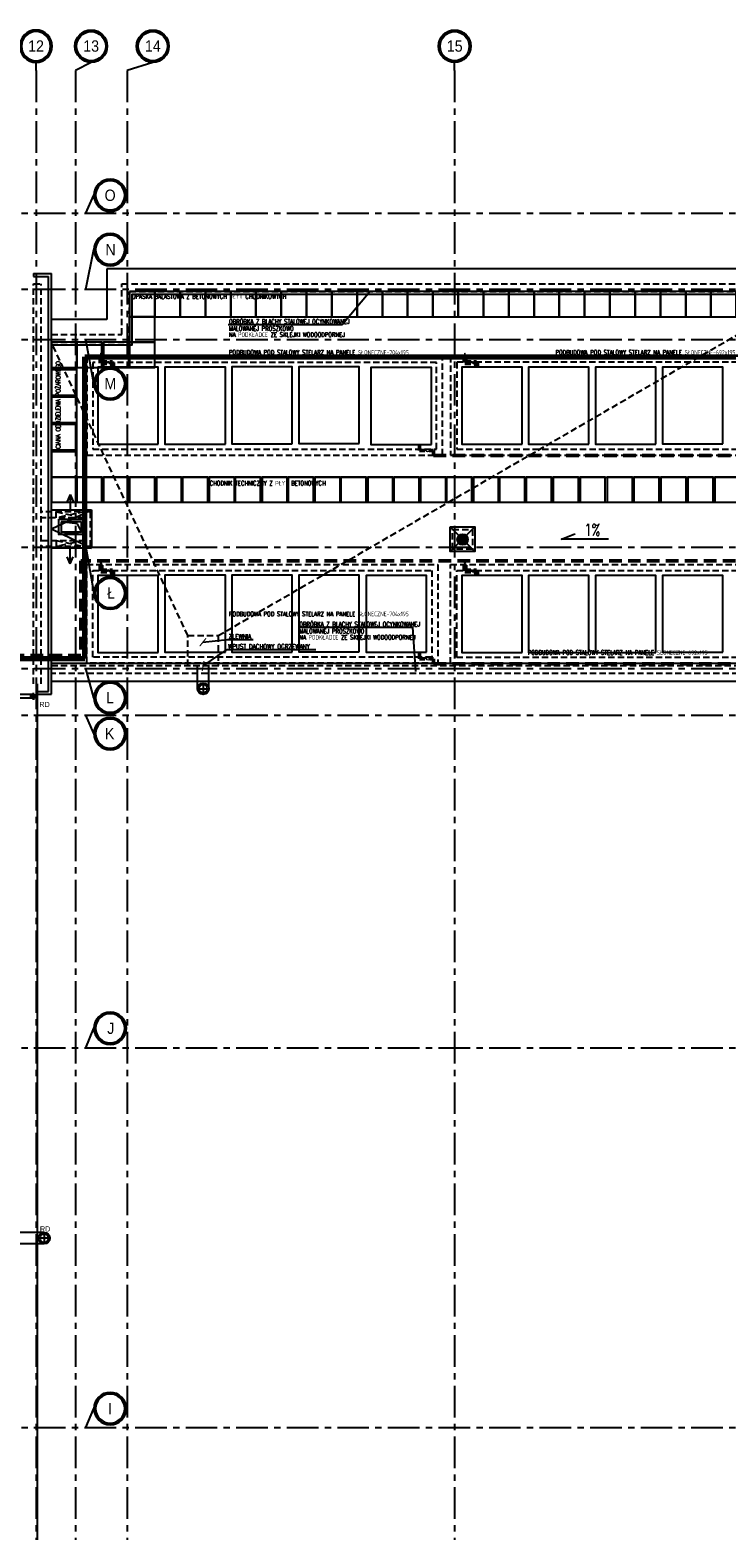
# Model space of a CAD drawing. Extents: x 41755 to 123924, y -112333 to 86187.
# Tile 27 of 256: x 102401 to 103778, y -98949 to -95984. Entities that reach past the tile are written whole.
import ezdxf
from ezdxf.enums import TextEntityAlignment as Align

# ---------------------------------------------------------------- set-up
doc = ezdxf.new("R2010")
doc.units = 0
doc.header["$LTSCALE"] = 50
for name, pattern in [('CENTER', [2, 1.25, -0.25, 0.25, -0.25]), ('DASHDOT2', [12.7, 6.35, -3.175, 0, -3.175]), ('DASHED', [0.75, 0.5, -0.25])]:
    doc.linetypes.add(name, pattern=pattern)
doc.layers.get('0').update_dxf_attribs({"color": 101, "linetype": 'CONTINUOUS'})
for name, color, linetype, lineweight in [('2DH_PLS_glp', 202, 'DASHED', 50), ('2DH_PLS_glz', 86, 'CONTINUOUS', 70), ('2DH_SYM', 41, 'CONTINUOUS', 18)]:
    doc.layers.add(name, color=color, linetype=linetype, lineweight=lineweight)
for name, color, linetype in [('Ins-kan', 54, 'CONTINUOUS'), ('Ins-went', 141, 'CONTINUOUS'), ('Ins-wod', 4, 'CONTINUOUS'), ('KOLEKTORY_BMK_SOLAR_2_51', 1, 'CONTINUOUS'), ('Opis-spadki', 61, 'CONTINUOUS'), ('Os-osie glowne', 1, 'CENTER'), ('Os-osie-opis', 16, 'CONTINUOUS'), ('Pzt-chodniki-hatch', 252, 'CONTINUOUS'), ('Sch-opis', 51, 'CONTINUOUS'), ('W-idok', 8, 'CONTINUOUS'), ('W-idok pod', 5, 'DASHED'), ('W-izol-w', 144, 'CONTINUOUS'), ('W-otwor-strop', 1, 'CONTINUOUS'), ('W-widok-spadki', 61, 'CONTINUOUS')]:
    doc.layers.add(name, color=color, linetype=linetype)
doc.styles.add('CP_ATTR', font='ROMANS.SHX')
doc.styles.add('dwg_opis duży', font='ARIAL.TTF', dxfattribs={"width": 0.9})
doc.styles.add('ROMANS', font='romans', dxfattribs={"width": 0.85})
doc.styles.add('TYTUL2', font='ARIAL.TTF')
doc.dimstyles.new('CHMIELNA', dxfattribs={"dimscale": 3.5, "dimtxt": 4, "dimasz": 1.5, "dimexe": 3, "dimexo": 0, "dimgap": 1, "dimtad": 1, "dimdec": 1, "dimrnd": 0.5, "dimzin": 12, "dimdsep": 46, "dimtxsty": 'ROMANS', "dimblk": 'DIMTICK', "dimcen": 0.09, "dimse1": 1, "dimse2": 1, "dimclrd": 143, "dimclrt": 53, "dimadec": 0, "dimazin": 0, "dimtfac": 1, "dimtdec": 1, "dimtix": 1, "dimtmove": 2, "dimatfit": 2, "dimldrblk": 'ARCHTICK', "dimfxl": 0, "dimtolj": 1, "dimtzin": 0, "dimarcsym": 0})

# ---------------------------------------------------------------- blocks, each defined once
blk = doc.blocks.new('DIMTICK')
for p, q in [((-1, 0), (1, 0)), ((0, 1), (0, -1))]:
    blk.add_line(p, q)
at = {"const_width": 0.141}
blk.add_lwpolyline([(0.71, 0.71), (-0.71, -0.71)], dxfattribs=at)
blk = doc.blocks.new('_opis_osi_liczbowy')
blk.add_hatch(color=256).paths.add_polyline_path([(32, 32), (32, 28.8, -1), (32, -28.8), (32, -32, 1)])
for radius in [32, 28.8]:
    blk.add_circle((32, 0), radius)
at = {"style": 'dwg_opis duży', "width": 0.9}
blk.add_attdef('AXNAMEH', text='', height=22.4, rotation=90, dxfattribs=at).set_placement((32, 0), align=Align.MIDDLE_CENTER)
blk = doc.blocks.new('CPHS_858')
for p, q in [((0, 0.75), (-0.15, 0.35)), ((-0.15, 0.35), (0.15, 0.35)), ((0.15, 0.35), (0, 0.75)), ((0, 0), (0, 0.35))]:
    blk.add_line(p, q)
blk.add_solid([(-0.15, 0.35), (0, 0.75), (0.15, 0.35)])
at = {"linetype": 'ByBlock', "style": 'CP_ATTR', "flags": 9}
for tag in ['OTHER', 'WEIGHT', 'VOLTAGE', 'POWER', 'FLOW', 'TEMPERATURE', 'PN', 'DN', 'CHARACTER', 'ORDER-NO', 'PRODUCT-TYPE', 'ARTICLE', 'PRODUCER', 'NUMBER', 'GROUP', 'NAME']:
    blk.add_attdef(tag, text='', height=0.00005, dxfattribs=at).set_placement((-0.09, -0.02), align=Align.MIDDLE_LEFT)
blk = doc.blocks.new('CPHS_009')
for p, q in [((-0.5, 0.25), (0.5, -0.25)), ((0.5, 0.25), (-0.5, -0.25)), ((-0.5, -0.25), (-0.5, 0.25)), ((-0.2, 0.1), (0, 0.3)), ((0, 0.3), (0.2, 0.1)), ((0.5, -0.25), (0.5, 0.25))]:
    blk.add_line(p, q)
at = {"linetype": 'ByBlock', "style": 'CP_ATTR', "flags": 9}
for tag in ['NAME', 'GROUP', 'NUMBER', 'PRODUCER', 'ARTICLE', 'PRODUCT-TYPE', 'ORDER-NO', 'CHARACTER', 'DN', 'PN', 'TEMPERATURE', 'FLOW', 'POWER', 'VOLTAGE', 'WEIGHT', 'OTHER']:
    blk.add_attdef(tag, text='', height=0.00005, dxfattribs=at).set_placement((-0.09, -0.02), align=Align.MIDDLE_LEFT)
blk = doc.blocks.new('CPHS_873')
for p, q in [((0, 0.3), (0, 0.5)), ((0, 0.5), (0.4, 0.5))]:
    blk.add_line(p, q)
blk.add_circle((0, 0), 0.3)
at = {"linetype": 'ByBlock', "style": 'CP_ATTR', "flags": 9}
for tag in ['OTHER', 'WEIGHT', 'VOLTAGE', 'POWER', 'FLOW', 'TEMPERATURE', 'PN', 'DN', 'CHARACTER', 'ORDER-NO', 'PRODUCT-TYPE', 'ARTICLE', 'PRODUCER', 'NUMBER', 'GROUP', 'NAME']:
    blk.add_attdef(tag, text='', height=0.00005, dxfattribs=at).set_placement((-0.09, -0.02), align=Align.MIDDLE_LEFT)
blk = doc.blocks.new('_kdjkgjksjhgkfhh')
for p, q in [((-11.2, 0), (11.2, 0)), ((0, 11.2), (0, -11.2))]:
    blk.add_line(p, q)
for radius in [11.3, 8.25]:
    blk.add_circle((0, 0), radius)
blk = doc.blocks.new('_gkjgskfjgkdfh')
at = {"linetype": 'DASHDOT2', "ltscale": 0.5}
for points in [[(-7, 0), (7, 0)], [(0, -7), (0, 7)], [(0, 0), (0, -7)]]:
    blk.add_lwpolyline(points, dxfattribs=at)
at = {"ltscale": 2}
for radius in [3.75, 3.25]:
    blk.add_circle((0, 0), radius, dxfattribs=at)
blk = doc.blocks.new('SPADKI')
at = {"ltscale": 25}
blk.add_lwpolyline([(0, 0), (0, -70), (-8, -50), (-8, -50)], dxfattribs=at)
at = {"ltscale": 25, "style": 'ROMANS', "width": 0.7}
blk.add_attdef('SP%', text='', height=18, rotation=90, dxfattribs=at).set_placement((-4.9, -24), align=Align.CENTER)
blk = doc.blocks.new('_STRZAŁKA_WENT')
for q in [(-6, -14), (0, -30.2), (6, -14)]:
    blk.add_line((0, 0), q)
blk = doc.blocks.new('_opis_osi')
blk.add_hatch(color=256).paths.add_polyline_path([(32, -32), (28.8, -32, -1), (-28.8, -32), (-32, -32, 1)])
for radius in [32, 28.8]:
    blk.add_circle((0, -32), radius)
at = {"style": 'dwg_opis duży', "width": 0.9}
blk.add_attdef('AXNAMEV', text='', height=22.4, rotation=90, dxfattribs=at).set_placement((0, -32), align=Align.MIDDLE_CENTER)

msp = doc.modelspace()

# ---------------------------------------------------------------- hatches: boundary and pattern name
at = {"layer": 'W-otwor-strop', "linetype": 'Continuous', "ltscale": 0.5}
h = msp.add_hatch(color=256, dxfattribs=at)
h.paths.add_polyline_path([(102507.966, -96950.801), (102502.966, -96975.801), (102490.966, -96977.135), (102490.966, -96980.801), (102507.966, -96980.801)])
h.paths.add_polyline_path([(102490.966, -96977.135), (102478.998, -96978.465), (102478.998, -96980.301), (102462.467, -96980.301), (102457.966, -96980.801), (102490.966, -96980.801)])
h.paths.add_polyline_path([(102478.998, -96978.465), (102462.467, -96980.301), (102478.998, -96980.301)], flags=17)

# ---------------------------------------------------------------- linework, layer by layer
at = {"color": 4, "linetype": 'DASHED', "ltscale": 2}
msp.add_line((102502.909, -96975.801), (102494.909, -96959.801), dxfattribs=at)
msp.add_lwpolyline([(102462.909, -96975.801), (102502.909, -96975.801), (102502.909, -96955.801), (102462.909, -96955.801)], close=True, dxfattribs=at)
msp.add_lwpolyline([(102494.909, -96959.801), (102462.909, -96955.801)], dxfattribs=at)
at = {"layer": '2DH_PLS_glp'}
for p, q in [((103171.418, -96801.712), (103171.418, -96809.793)), ((103171.418, -96802.905), (103171.418, -96814.793)), ((103171.418, -96814.793), (103181.777, -96814.793)), ((103190.539, -96814.793), (103199.28, -96814.793)), ((103199.28, -96814.793), (103199.28, -96824.739)), ((103199.28, -96824.739), (106867.583, -96825.15)), ((106196.317, -97033.026), (102501.854, -97033.026)), ((102501.854, -97033.026), (102501.854, -97220.046)), ((103171.418, -97213.501), (103171.418, -97221.581)), ((103171.418, -97214.694), (103171.418, -97226.581)), ((102501.854, -97220.046), (102360.637, -97220.046)), ((103171.418, -97226.581), (103181.777, -97226.581)), ((103191.777, -97226.581), (103199.28, -97226.581)), ((103199.28, -97226.581), (103199.28, -97236.528)), ((103199.28, -97236.528), (110733.028, -97236.528))]:
    msp.add_line(p, q, dxfattribs=at)
at = {"layer": '2DH_PLS_glz'}
for p, q in [((102509.599, -97225.764), (102509.623, -96629.839)), ((102509.599, -96629.839), (107570.903, -96630.133)), ((102541.325, -96629.841), (102541.325, -96641.322)), ((102541.325, -96641.322), (102552.88, -96641.322)), ((102558.88, -96641.322), (102564.54, -96641.322)), ((102564.54, -96641.322), (102564.54, -96650.551)), ((103261.112, -96629.841), (103261.112, -96641.322)), ((103261.112, -96641.322), (103272.667, -96641.322)), ((103278.667, -96641.322), (103284.327, -96641.322)), ((103284.327, -96641.322), (103284.327, -96650.551)), ((102541.325, -97041.63), (102541.325, -97053.111)), ((102541.325, -97053.111), (102552.88, -97053.111)), ((102558.88, -97053.111), (102564.54, -97053.111)), ((102564.54, -97053.111), (102564.54, -97062.34)), ((103261.112, -97041.63), (103261.112, -97053.111)), ((103261.112, -97053.111), (103272.667, -97053.111)), ((103278.667, -97053.111), (103284.327, -97053.111)), ((103284.327, -97053.111), (103284.327, -97062.34)), ((102366.527, -97225.764), (102509.599, -97225.764))]:
    msp.add_line(p, q, dxfattribs=at)
at = {"layer": 'Ins-kan', "ltscale": 0.2}
for p, q in [((103251.463, -96991.014), (103261.963, -96991.014)), ((103261.963, -96991.014), (103251.463, -96991.014)), ((103256.713, -96996.264), (103256.713, -96985.764)), ((103256.713, -96996.264), (103256.713, -96985.764))]:
    msp.add_line(p, q, dxfattribs=at)
for radius in [10.574, 3.85]:
    msp.add_circle((103256.713, -96991.014), radius, dxfattribs=at)
at = {"layer": 'Ins-kan', "ltscale": 0.2, "extrusion": (2.17336e-70, 9.7811e-55, -1)}
for major_axis in [(3.712, 3.712), (2.722, 2.722)]:
    msp.add_ellipse((103256.713, -96991.014), major_axis=major_axis, ratio=1, start_param=3.92699082, end_param=10.21017612, dxfattribs=at)
at = {"layer": 'KOLEKTORY_BMK_SOLAR_2_51'}
for points in [[(102654.837, -96802.269), (102654.837, -96650.551), (102535.227, -96650.551), (102535.227, -96802.269)], [(102787.466, -96802.269), (102787.466, -96650.551), (102667.856, -96650.551), (102667.856, -96802.269)], [(102919.645, -96801.617), (102919.645, -96649.898), (102800.035, -96649.898), (102800.035, -96801.617)], [(103052.186, -96801.402), (103052.186, -96649.683), (102932.576, -96649.683), (102932.576, -96801.402)], [(103195.048, -96802.905), (103195.048, -96651.186), (103075.438, -96651.186), (103075.438, -96802.905)], [(103374.624, -96802.269), (103374.624, -96650.551), (103255.014, -96650.551), (103255.014, -96802.269)], [(103506.676, -96802.269), (103506.676, -96650.551), (103387.066, -96650.551), (103387.066, -96802.269)], [(103638.856, -96802.269), (103638.856, -96650.551), (103519.246, -96650.551), (103519.246, -96802.269)], [(103771.396, -96802.054), (103771.396, -96650.335), (103651.786, -96650.335), (103651.786, -96802.054)], [(102654.837, -97214.058), (102654.837, -97062.34), (102535.227, -97062.34), (102535.227, -97214.058)], [(102787.466, -97213.406), (102787.466, -97061.687), (102667.856, -97061.687), (102667.856, -97213.406)], [(102919.645, -97213.406), (102919.645, -97061.687), (102800.035, -97061.687), (102800.035, -97213.406)], [(103052.186, -97213.191), (103052.186, -97061.472), (102932.576, -97061.472), (102932.576, -97213.191)], [(103185.498, -97213.501), (103185.498, -97061.783), (103065.888, -97061.783), (103065.888, -97213.501)], [(103374.624, -97214.058), (103374.624, -97062.34), (103255.014, -97062.34), (103255.014, -97214.058)], [(103506.676, -97214.058), (103506.676, -97062.34), (103387.066, -97062.34), (103387.066, -97214.058)], [(103638.856, -97214.058), (103638.856, -97062.34), (103519.246, -97062.34), (103519.246, -97214.058)], [(103771.396, -97213.843), (103771.396, -97062.124), (103651.786, -97062.124), (103651.786, -97213.843)]]:
    msp.add_lwpolyline(points, close=True, dxfattribs=at)
at = {"layer": 'Os-osie glowne'}
for points in [[(102412.966, -96063.824), (102412.966, -102040.824)], [(102490.966, -96063.824), (102490.966, -102040.824)], [(102592.966, -96063.824), (102592.966, -102040.824)], [(103240.966, -96063.824), (103240.966, -102040.824)], [(99508.966, -96345.824), (111775.966, -96345.824)], [(99508.966, -96495.824), (111775.966, -96495.824)], [(99508.966, -96595.824), (111775.966, -96595.824)], [(99508.966, -97005.824), (111775.966, -97005.824)], [(99508.966, -97245.824), (111775.966, -97245.824)], [(99508.966, -97337.824), (111775.966, -97337.824)], [(99508.966, -97995.824), (111775.966, -97995.824)], [(99508.966, -98745.824), (111775.966, -98745.824)]]:
    msp.add_lwpolyline(points, dxfattribs=at)
at = {"layer": 'Os-osie-opis'}
for points in [[(102412.966, -96063.824), (102412.966, -96047.824)], [(102521.948, -96047.824), (102490.966, -96063.824)], [(102643.948, -96047.824), (102592.966, -96063.824)], [(103240.966, -96063.824), (103240.966, -96047.824)], [(102511.63, -96345.824), (102527.63, -96310.501)], [(102511.63, -96495.824), (102527.63, -96417.983)], [(102527.63, -96682.774), (102511.63, -96595.824)], [(102511.63, -97005.824), (102527.63, -97096.775)], [(102527.63, -97303.624), (102511.63, -97245.824)], [(102527.63, -97374.497), (102511.63, -97337.824)], [(102511.63, -97995.824), (102527.63, -97956.929)], [(102511.63, -98745.824), (102527.63, -98708.625)]]:
    msp.add_lwpolyline(points, dxfattribs=at)
at = {"layer": 'Pzt-chodniki-hatch'}
for points in [[(102597.966, -96500.824), (102597.966, -96550.824), (102647.966, -96550.824), (102647.966, -96500.824)], [(102647.966, -96500.824), (102647.966, -96550.824), (102697.966, -96550.824), (102697.966, -96500.824)], [(102697.966, -96500.824), (102697.966, -96550.824), (102747.966, -96550.824), (102747.966, -96500.824)], [(102747.966, -96500.824), (102747.966, -96550.824), (102797.966, -96550.824), (102797.966, -96500.824)], [(102797.966, -96500.824), (102797.966, -96550.824), (102847.966, -96550.824), (102847.966, -96500.824)], [(102847.966, -96500.824), (102847.966, -96550.824), (102897.966, -96550.824), (102897.966, -96500.824)], [(102897.966, -96500.824), (102897.966, -96550.824), (102947.966, -96550.824), (102947.966, -96500.824)], [(102947.966, -96500.824), (102947.966, -96550.824), (102997.966, -96550.824), (102997.966, -96500.824)], [(102997.966, -96500.824), (102997.966, -96550.824), (103047.966, -96550.824), (103047.966, -96500.824)], [(103047.966, -96500.824), (103047.966, -96550.824), (103097.966, -96550.824), (103097.966, -96500.824)], [(103097.966, -96500.824), (103097.966, -96550.824), (103147.966, -96550.824), (103147.966, -96500.824)], [(103147.966, -96500.824), (103147.966, -96550.824), (103197.966, -96550.824), (103197.966, -96500.824)], [(103197.966, -96500.824), (103197.966, -96550.824), (103247.966, -96550.824), (103247.966, -96500.824)], [(103247.966, -96500.824), (103247.966, -96550.824), (103297.966, -96550.824), (103297.966, -96500.824)], [(103297.966, -96500.824), (103297.966, -96550.824), (103347.966, -96550.824), (103347.966, -96500.824)], [(103347.966, -96500.824), (103347.966, -96550.824), (103397.966, -96550.824), (103397.966, -96500.824)], [(103397.966, -96500.824), (103397.966, -96550.824), (103447.966, -96550.824), (103447.966, -96500.824)], [(103447.966, -96500.824), (103447.966, -96550.824), (103497.966, -96550.824), (103497.966, -96500.824)], [(103497.966, -96500.824), (103497.966, -96550.824), (103547.966, -96550.824), (103547.966, -96500.824)], [(103547.966, -96500.824), (103547.966, -96550.824), (103597.966, -96550.824), (103597.966, -96500.824)], [(103597.966, -96500.824), (103597.966, -96550.824), (103647.966, -96550.824), (103647.966, -96500.824)], [(103647.966, -96500.824), (103647.966, -96550.824), (103697.966, -96550.824), (103697.966, -96500.824)], [(103697.966, -96500.824), (103697.966, -96550.824), (103747.966, -96550.824), (103747.966, -96500.824)], [(103747.966, -96500.824), (103747.966, -96550.824), (103797.966, -96550.824), (103797.966, -96500.824)], [(102597.966, -96550.824), (102597.966, -96600.824), (102647.966, -96600.824), (102647.966, -96550.824)], [(102443.466, -96600.824), (102443.466, -96650.824), (102493.466, -96650.824), (102493.466, -96600.824)], [(102493.466, -96600.824), (102493.466, -96650.824), (102543.466, -96650.824), (102543.466, -96600.824)], [(102546.466, -96600.824), (102546.466, -96650.824), (102596.466, -96650.824), (102596.466, -96600.824)], [(102597.966, -96600.824), (102597.966, -96650.824), (102647.966, -96650.824), (102647.966, -96600.824)], [(102443.466, -96655.351), (102443.466, -96705.351), (102493.466, -96705.351), (102493.466, -96655.351)], [(102443.466, -96709.351), (102443.466, -96759.351), (102493.466, -96759.351), (102493.466, -96709.351)], [(102443.466, -96763.351), (102443.466, -96813.351), (102493.466, -96813.351), (102493.466, -96763.351)], [(102443.466, -96817.351), (102443.466, -96867.351), (102493.466, -96867.351), (102493.466, -96817.351)], [(102443.466, -96867.351), (102443.466, -96917.351), (102493.466, -96917.351), (102493.466, -96867.351)], [(102493.466, -96867.351), (102493.466, -96917.351), (102543.466, -96917.351), (102543.466, -96867.351)], [(102546.466, -96867.351), (102546.466, -96917.351), (102596.466, -96917.351), (102596.466, -96867.351)], [(102597.966, -96867.351), (102597.966, -96917.351), (102647.966, -96917.351), (102647.966, -96867.351)], [(102650.966, -96867.351), (102650.966, -96917.351), (102700.966, -96917.351), (102700.966, -96867.351)], [(102702.466, -96867.351), (102702.466, -96917.351), (102752.466, -96917.351), (102752.466, -96867.351)], [(102755.466, -96867.351), (102755.466, -96917.351), (102805.466, -96917.351), (102805.466, -96867.351)], [(102806.966, -96867.351), (102806.966, -96917.351), (102856.966, -96917.351), (102856.966, -96867.351)], [(102859.966, -96867.351), (102859.966, -96917.351), (102909.966, -96917.351), (102909.966, -96867.351)], [(102911.466, -96867.351), (102911.466, -96917.351), (102961.466, -96917.351), (102961.466, -96867.351)], [(102964.466, -96867.351), (102964.466, -96917.351), (103014.466, -96917.351), (103014.466, -96867.351)], [(103015.966, -96867.351), (103015.966, -96917.351), (103065.966, -96917.351), (103065.966, -96867.351)], [(103068.966, -96867.351), (103068.966, -96917.351), (103118.966, -96917.351), (103118.966, -96867.351)], [(103120.466, -96867.351), (103120.466, -96917.351), (103170.466, -96917.351), (103170.466, -96867.351)], [(103173.466, -96867.351), (103173.466, -96917.351), (103223.466, -96917.351), (103223.466, -96867.351)], [(103224.966, -96867.351), (103224.966, -96917.351), (103274.966, -96917.351), (103274.966, -96867.351)], [(103277.966, -96867.351), (103277.966, -96917.351), (103327.966, -96917.351), (103327.966, -96867.351)], [(103329.466, -96867.351), (103329.466, -96917.351), (103379.466, -96917.351), (103379.466, -96867.351)], [(103382.466, -96867.351), (103382.466, -96917.351), (103432.466, -96917.351), (103432.466, -96867.351)], [(103435.966, -96867.351), (103435.966, -96917.351), (103485.966, -96917.351), (103485.966, -96867.351)], [(103488.966, -96867.351), (103488.966, -96917.351), (103538.966, -96917.351), (103538.966, -96867.351)], [(103542.466, -96867.351), (103542.466, -96917.351), (103592.466, -96917.351), (103592.466, -96867.351)], [(103595.466, -96867.351), (103595.466, -96917.351), (103645.466, -96917.351), (103645.466, -96867.351)], [(103648.966, -96867.351), (103648.966, -96917.351), (103698.966, -96917.351), (103698.966, -96867.351)], [(103701.966, -96867.351), (103701.966, -96917.351), (103751.966, -96917.351), (103751.966, -96867.351)], [(103755.466, -96867.351), (103755.466, -96917.351), (103805.466, -96917.351), (103805.466, -96867.351)]]:
    msp.add_lwpolyline(points, close=True, dxfattribs=at)
at = {"layer": 'Sch-opis'}
for points in [[(102793.145, -96565.878), (103018.421, -96565.878), (103072.966, -96500.824)], [(102932.429, -97164.052), (103157.706, -97164.052), (103163.691, -97251.475)]]:
    msp.add_lwpolyline(points, dxfattribs=at)
at = {"layer": 'W-idok', "linetype": 'DASHED', "ltscale": 0.5}
for p, q in [((102407.966, -97276.324), (102407.966, -96485.824)), ((102422.966, -97276.324), (102422.966, -96485.824)), ((102519.966, -96935.935), (102422.966, -96935.935)), ((102507.966, -96947.935), (102422.966, -96947.935)), ((102507.966, -96992.958), (102507.966, -96947.935)), ((102519.966, -96935.935), (102519.966, -97004.958)), ((102422.966, -96992.958), (102507.966, -96992.958)), ((102519.966, -97004.958), (102422.966, -97004.958))]:
    msp.add_line(p, q, dxfattribs=at)
at = {"layer": 'W-idok'}
for p, q in [((102647.966, -96650.824), (102647.966, -96550.824)), ((102493.466, -96867.351), (102493.466, -96650.824)), ((102493.466, -96650.824), (102647.966, -96650.824))]:
    msp.add_line(p, q, dxfattribs=at)
at = {"layer": 'W-idok', "linetype": 'DASHED', "ltscale": 0.5}
for points in [[(102407.966, -96485.824), (102422.966, -96485.824)], [(102443.466, -96585.824), (102582.966, -96585.824), (102582.966, -96485.824), (111545.966, -96485.824), (111545.966, -97255.824), (102443.466, -97255.824)], [(102443.466, -96600.824), (102597.966, -96600.824), (102597.966, -96500.824), (111530.966, -96500.824), (111530.966, -97240.824), (102443.466, -97240.824)], [(102452.966, -96947.935), (102452.966, -96935.935)], [(102452.966, -96935.935), (102507.966, -96947.935)], [(102507.966, -96935.935), (102452.966, -96947.935)], [(102507.966, -96947.935), (102507.966, -96935.935)], [(102452.966, -96992.958), (102452.966, -97004.958)], [(102452.966, -96992.958), (102507.966, -97004.958)], [(102507.966, -96992.958), (102452.966, -97004.958)], [(102507.966, -96992.958), (102507.966, -97004.958)]]:
    msp.add_lwpolyline(points, dxfattribs=at)
for points in [[(103217.048, -96629.186), (102513.227, -96629.186), (102513.227, -96824.269), (103217.048, -96824.269)], [(103205.048, -96641.186), (102525.227, -96641.186), (102525.227, -96812.269), (103205.048, -96812.269)], [(103925.575, -96628.335), (103233.014, -96628.335), (103233.014, -96824.269), (103925.575, -96824.269)], [(103913.575, -96640.335), (103245.014, -96640.335), (103245.014, -96812.269), (103913.575, -96812.269)], [(103236.966, -96970.824), (103275.966, -96970.824), (103275.966, -97009.824), (103236.966, -97009.824)], [(103248.966, -96982.824), (103263.966, -96982.824), (103263.966, -96997.824), (103248.966, -96997.824)], [(103207.498, -97235.501), (102513.227, -97235.501), (102513.227, -97040.34), (103207.498, -97040.34)], [(103195.498, -97223.501), (102525.227, -97223.501), (102525.227, -97052.34), (103195.498, -97052.34)], [(103233.014, -97040.34), (103925.575, -97040.34), (103925.575, -97235.843), (103233.014, -97235.843)], [(103245.014, -97052.34), (103913.575, -97052.34), (103913.575, -97223.843), (103245.014, -97223.843)]]:
    msp.add_lwpolyline(points, close=True, dxfattribs=at)
at = {"layer": 'W-idok'}
for points in [[(102493.466, -96867.351), (103917.722, -96867.351)], [(102443.466, -96917.351), (105351.966, -96917.351)], [(102732.216, -97285.824), (102732.216, -97240.824)], [(102754.716, -97285.824), (102754.716, -97240.824)], [(102408.081, -97297.086), (102380.966, -97297.086)], [(102408.081, -97304.585), (102380.966, -97304.585)], [(102429.216, -98360.574), (102380.966, -98360.574)], [(102429.216, -98383.168), (102380.966, -98383.168)]]:
    msp.add_lwpolyline(points, dxfattribs=at)
at = {"layer": 'W-idok pod', "linetype": 'Continuous'}
msp.add_line((102443.466, -97296.824), (102443.466, -96465.324), dxfattribs=at)
for points in [[(102407.966, -96465.324), (102443.466, -96465.324)], [(102415.966, -97296.824), (102443.466, -97296.824)]]:
    msp.add_lwpolyline(points, dxfattribs=at)
at = {"layer": 'W-izol-w', "linetype": 'Continuous'}
for p, q in [((102437.966, -97291.324), (102437.966, -96470.824)), ((102552.966, -96455.824), (102552.966, -96555.824)), ((103858.966, -96455.824), (102552.966, -96455.824)), ((102552.966, -96555.824), (102443.466, -96555.824)), ((102443.466, -96970.111), (102522.853, -96932.491)), ((102443.466, -96932.491), (102522.853, -96932.491)), ((102522.853, -96932.491), (102522.853, -97007.731)), ((102443.466, -96970.111), (102522.853, -97007.731)), ((102522.853, -97007.731), (102443.466, -97007.731)), ((102443.466, -97270.824), (111410.966, -97270.824)), ((102415.966, -99693.824), (102415.966, -97276.324))]:
    msp.add_line(p, q, dxfattribs=at)
for points in [[(102407.966, -96465.324), (102407.966, -96470.824)], [(102407.966, -96470.824), (102437.966, -96470.824)], [(102443.466, -96605.824), (102602.966, -96605.824), (102602.966, -96505.824), (111525.966, -96505.824), (111525.966, -97235.824), (102443.466, -97235.824)], [(103231.966, -96965.824), (103280.966, -97014.824)], [(103280.966, -96965.824), (103231.966, -97014.824)], [(102415.966, -97291.324), (102437.966, -97291.324)]]:
    msp.add_lwpolyline(points, dxfattribs=at)
msp.add_lwpolyline([(103231.966, -96965.824), (103280.966, -96965.824), (103280.966, -97014.824), (103231.966, -97014.824)], close=True, dxfattribs=at)
at = {"layer": 'W-otwor-strop', "linetype": 'Continuous', "ltscale": 0.5}
msp.add_lwpolyline([(102457.966, -96950.801), (102507.966, -96950.801), (102507.966, -96980.801), (102457.966, -96980.801)], close=True, dxfattribs=at)
msp.add_lwpolyline([(102457.966, -96980.801), (102502.966, -96975.801), (102507.966, -96950.801)], dxfattribs=at)
at = {"layer": 'W-otwor-strop', "ltscale": 0.5}
msp.add_circle((103257.213, -96989.514), 6, dxfattribs=at)
at = {"layer": 'W-widok-spadki', "linetype": 'DASHED', "ltscale": 0.5}
for points in [[(102773.466, -97180.824), (103947.216, -96500.824)], [(102713.466, -97180.824), (102443.466, -96600.824)]]:
    msp.add_lwpolyline(points, dxfattribs=at)
msp.add_lwpolyline([(102713.466, -97180.824), (102773.466, -97180.824), (102773.466, -97240.824), (102713.466, -97240.824)], close=True, dxfattribs=at)

# ---------------------------------------------------------------- block references
at = {"layer": '2DH_SYM', "xscale": 10, "yscale": 10, "zscale": 10}
for name, p in [('CPHS_858', (102541.325, -96629.841)), ('CPHS_858', (103261.112, -96629.841)), ('CPHS_009', (102555.358, -96641.291)), ('CPHS_009', (103274.599, -96641.291)), ('CPHS_858', (102541.325, -97041.63)), ('CPHS_858', (103261.112, -97041.63)), ('CPHS_009', (102555.88, -97053.111)), ('CPHS_009', (103272.667, -97053.111))]:
    msp.add_blockref(name, p, dxfattribs=at)
at = {"layer": '2DH_SYM', "xscale": 10, "yscale": 10, "zscale": 10, "rotation": 89.99999999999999}
for p in [(103187.539, -96814.765), (103188.061, -97226.585)]:
    msp.add_blockref('CPHS_873', p, dxfattribs=at)
at = {"layer": 'Ins-went', "xscale": -1}
msp.add_blockref('_STRZAŁKA_WENT', (102480.466, -96901.697), dxfattribs=at)
at = {"layer": 'Ins-went', "rotation": 180}
msp.add_blockref('_STRZAŁKA_WENT', (102480.466, -97039.196), dxfattribs=at)
at = {"layer": 'Ins-wod'}
for name, p in [('_kdjkgjksjhgkfhh', (102743.466, -97285.824)), ('_gkjgskfjgkdfh', (102408.037, -97300.837))]:
    msp.add_blockref(name, p, dxfattribs=at)
at = {"layer": 'Ins-wod', "rotation": 270}
msp.add_blockref('_kdjkgjksjhgkfhh', (102429.216, -98371.824), dxfattribs=at)
at = {"layer": 'Opis-spadki', "xscale": 1.320808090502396, "yscale": 1.320808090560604, "zscale": 1.320808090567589, "rotation": 270}
msp.add_blockref('SPADKI', (103544.966, -96990.324), dxfattribs=at).add_auto_attribs({'SP%': '1%'})
at = {"layer": 'Os-osie-opis'}
ref = msp.add_blockref('_opis_osi_liczbowy', (102412.966, -96047.824), dxfattribs=dict(at, xscale=-1, rotation=270))
ref.add_attrib('AXNAMEH', '12', dxfattribs={"layer": '0', "height": 22.4, "style": 'dwg_opis duży', "width": 0.9}).set_placement((102412.966, -96015.534), align=Align.MIDDLE_CENTER)
ref = msp.add_blockref('_opis_osi_liczbowy', (102521.948, -96047.824), dxfattribs=dict(at, rotation=89.99999999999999))
ref.add_attrib('AXNAMEH', '13', dxfattribs={"layer": '0', "height": 22.4, "style": 'dwg_opis duży', "width": 0.9}).set_placement((102522.058, -96015.534), align=Align.MIDDLE_CENTER)
ref = msp.add_blockref('_opis_osi_liczbowy', (102643.948, -96047.824), dxfattribs=dict(at, rotation=89.99999999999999))
ref.add_attrib('AXNAMEH', '14', dxfattribs={"layer": '0', "height": 22.4, "style": 'dwg_opis duży', "width": 0.9}).set_placement((102644.058, -96015.534), align=Align.MIDDLE_CENTER)
ref = msp.add_blockref('_opis_osi_liczbowy', (103240.966, -96047.824), dxfattribs=dict(at, rotation=89.99999999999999))
ref.add_attrib('AXNAMEH', '15', dxfattribs={"layer": '0', "height": 22.4, "style": 'dwg_opis duży', "width": 0.9}).set_placement((103241.076, -96015.534), align=Align.MIDDLE_CENTER)
ref = msp.add_blockref('_opis_osi', (102527.63, -96310.501), dxfattribs=dict(at, xscale=-1, rotation=89.99999999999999))
ref.add_attrib('AXNAMEV', 'O', dxfattribs={"layer": '0', "height": 22.4, "style": 'dwg_opis duży', "width": 0.9}).set_placement((102559.534, -96310.501), align=Align.MIDDLE_CENTER)
ref = msp.add_blockref('_opis_osi', (102527.63, -96417.983), dxfattribs=dict(at, xscale=-1, rotation=89.99999999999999))
ref.add_attrib('AXNAMEV', 'N', dxfattribs={"layer": '0', "height": 22.4, "style": 'dwg_opis duży', "width": 0.9}).set_placement((102560.359, -96417.983), align=Align.MIDDLE_CENTER)
ref = msp.add_blockref('_opis_osi', (102527.63, -96682.774), dxfattribs=dict(at, xscale=-1, rotation=89.99999999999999))
ref.add_attrib('AXNAMEV', 'M', dxfattribs={"layer": '0', "height": 22.4, "style": 'dwg_opis duży', "width": 0.9}).set_placement((102559.961, -96682.774), align=Align.MIDDLE_CENTER)
ref = msp.add_blockref('_opis_osi', (102527.63, -97096.775), dxfattribs=dict(at, xscale=-1, rotation=89.99999999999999))
ref.add_attrib('AXNAMEV', 'Ł', dxfattribs={"layer": '0', "height": 22.4, "style": 'dwg_opis duży', "width": 0.9}).set_placement((102561.294, -97096.775), align=Align.MIDDLE_CENTER)
ref = msp.add_blockref('_opis_osi', (102527.63, -97303.624), dxfattribs=dict(at, xscale=-1, rotation=89.99999999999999))
ref.add_attrib('AXNAMEV', 'L', dxfattribs={"layer": '0', "height": 22.4, "style": 'dwg_opis duży', "width": 0.9}).set_placement((102559.287, -97303.624), align=Align.MIDDLE_CENTER)
ref = msp.add_blockref('_opis_osi', (102527.63, -97374.497), dxfattribs=dict(at, xscale=-1, rotation=89.99999999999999))
ref.add_attrib('AXNAMEV', 'K', dxfattribs={"layer": '0', "height": 22.4, "style": 'dwg_opis duży', "width": 0.9}).set_placement((102558.64, -97374.497), align=Align.MIDDLE_CENTER)
ref = msp.add_blockref('_opis_osi', (102527.63, -97956.929), dxfattribs=dict(at, xscale=-1, rotation=89.99999999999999))
ref.add_attrib('AXNAMEV', 'J', dxfattribs={"layer": '0', "height": 22.4, "style": 'dwg_opis duży', "width": 0.9}).set_placement((102560.799, -97956.929), align=Align.MIDDLE_CENTER)
ref = msp.add_blockref('_opis_osi', (102527.63, -98708.625), dxfattribs=dict(at, xscale=-1, rotation=89.99999999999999))
ref.add_attrib('AXNAMEV', 'I', dxfattribs={"layer": '0', "height": 22.4, "style": 'dwg_opis duży', "width": 0.9}).set_placement((102559.52, -98708.625), align=Align.MIDDLE_CENTER)

# ---------------------------------------------------------------- texts
at = {"layer": 'Ins-wod', "char_height": 10.2123, "width": 1336.21749, "attachment_point": 1, "style": 'TYTUL2'}
for insert in [(102419.525, -97311.835), (102420.66, -98348.399)]:
    msp.add_mtext('RD', dxfattribs=dict(at, insert=insert))
at = {"layer": 'Sch-opis', "style": 'ROMANS', "width": 0.7}
for s, p in [('OPASKA BALASTOWA Z BETONOWYCH PŁYT CHODNIKOWYCH', (102602.5, -96514.928)), ('OBRÓBKA Z BLACHY STALOWEJ OCYNKOWANEJ', (102794.353, -96564.643)), ('MALOWANEJ PROSZKOWO', (102794.353, -96578.426)), ('NA PODKŁADCE ZE SKLEJKI WODOODPORNEJ', (102794.353, -96590.481)), ('PODBUDOWA POD STALOWY STELARZ NA PANELE SŁONECZNE-704x195', (102794.353, -96625.521)), ('PODBUDOWA POD STALOWY STELARZ NA PANELE SŁONECZNE-692x195', (103440.33, -96625.521)), ('CHODNIK TECHNICZNY Z PŁYT BETONOWYCH', (102756.169, -96884.117)), ('PODBUDOWA POD STALOWY STELARZ NA PANELE SŁONECZNE-704x195', (102794.353, -97142.51)), ('OBRÓBKA Z BLACHY STALOWEJ OCYNKOWANEJ', (102933.638, -97162.818)), ('MALOWANEJ PROSZKOWO', (102933.638, -97176.6)), ('NA PODKŁADCE ZE SKLEJKI WODOODPORNEJ', (102933.638, -97188.655)), ('PODBUDOWA POD STALOWY STELARZ NA PANELE SŁONECZNE-692x195', (103385.397, -97218.869))]:
    msp.add_text(s, height=9, dxfattribs=at).set_placement(p)
msp.add_text('ŚCIANA ODDZIELENIA POŻAROWEGO', height=9, rotation=90, dxfattribs=at).set_placement((102461.188, -96817.977))
at = {"layer": 'Sch-opis', "char_height": 9, "width": 203.76147, "attachment_point": 1, "style": 'ROMANS'}
for s, insert in [('ZLEWNIA', (102793.892, -97177.87)), ('WPUST DACHOWY OGRZEWANY', (102792.785, -97197.853))]:
    msp.add_mtext(s, dxfattribs=dict(at, insert=insert))

# ---------------------------------------------------------------- leaders
at = {"layer": 'Sch-opis'}
for points in [[(102742.911, -97193.951), (102791.885, -97188.438), (102842.17, -97188.438)], [(102743.466, -97240.824), (102790.777, -97208.111), (102966.359, -97208.111)]]:
    msp.add_leader(points, dimstyle='CHMIELNA', override={"dimasz": 4, "dimgap": 1, "dimtad": 0}, dxfattribs=at)

doc.saveas('drawing.dxf')
